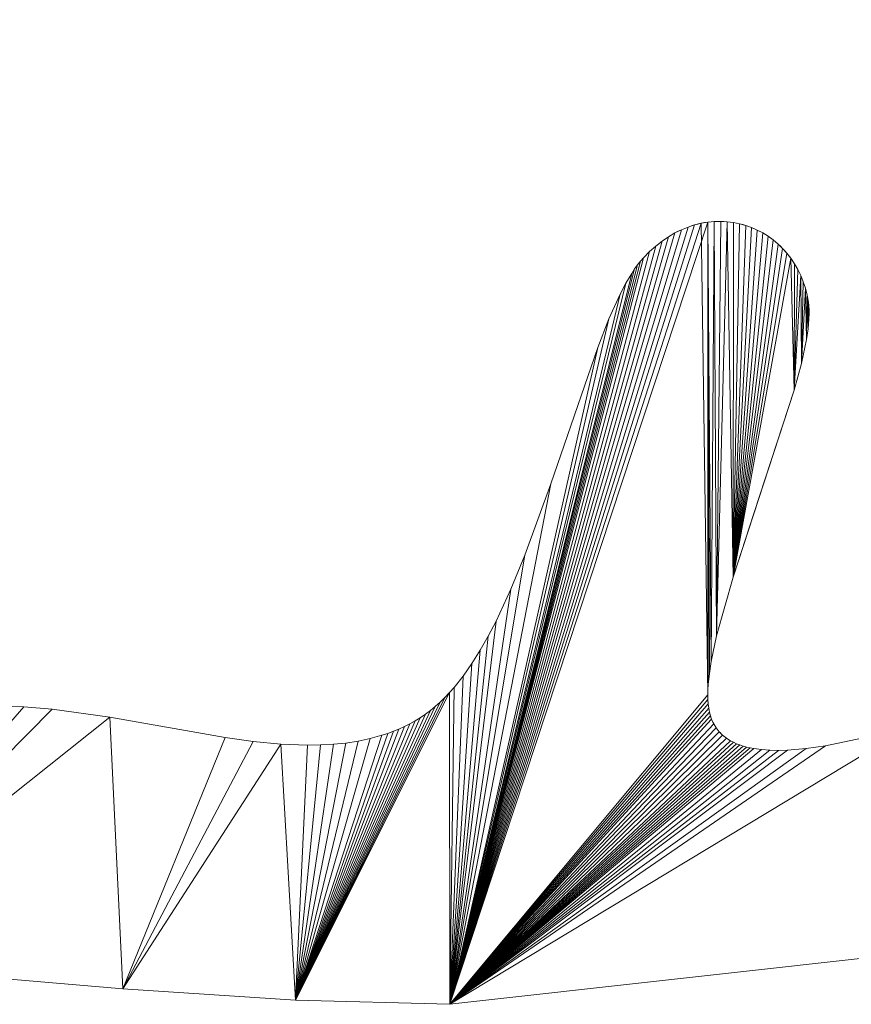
# Model space of a CAD drawing. Header units: metres. Extents: x -2.359 to -1.572, y -0.49 to -0.393.
# Tile 9 of 16: x -1.967 to -1.921, y -0.49 to -0.435. Entities that reach past the tile are written whole.
import ezdxf

# ---------------------------------------------------------------- set-up
doc = ezdxf.new("R2010")
doc.units = ezdxf.units.M
doc.header["$MEASUREMENT"] = 0
doc.layers.add('Nuovo_0', color=7, linetype='Continuous')

# ---------------------------------------------------------------- blocks, each defined once
blk = doc.blocks.new('Solaio_7257C077-7A11-4091-8013-4C8FC51DA4EE', base_point=(-2.06232, -0.483813))
at = {"layer": 'Nuovo_0', "lineweight": 0}
mesh = blk.add_polyface(dxfattribs=at)
corners = [(-1.982235, -0.412615, -0.088), (-1.992065, -0.412894, -0.088), (-1.984492, -0.400061, -0.088), (-1.940187, -0.413197, -0.088), (-1.940506, -0.39511, -0.088), (-1.938605, -0.413118, -0.088), (-1.93877, -0.395254, -0.088), (-1.93724, -0.413001, -0.088), (-1.936068, -0.412853, -0.088), (-1.937102, -0.395456, -0.088), (-1.935068, -0.412678, -0.088), (-1.934214, -0.412484, -0.088), (-1.933485, -0.412277, -0.088), (-1.933906, -0.395996, -0.088), (-1.932856, -0.412061, -0.088), (-1.932305, -0.411844, -0.088), (-1.984492, -0.400061), (-1.992065, -0.412894), (-1.982235, -0.412615), (-1.940506, -0.39511), (-1.940187, -0.413197), (-1.93877, -0.395254), (-1.938605, -0.413118), (-1.93724, -0.413001), (-1.937102, -0.395456), (-1.936068, -0.412853), (-1.935068, -0.412678), (-1.934214, -0.412484), (-1.933906, -0.395996), (-1.933485, -0.412277), (-1.932856, -0.412061), (-1.934834, -0.452966), (-1.934834, -0.452966, -0.088), (-1.937463, -0.460628, -0.088), (-1.937463, -0.460628), (-1.9342, -0.451359), (-1.9342, -0.451359, -0.088), (-1.933564, -0.449955), (-1.933564, -0.449955, -0.088), (-1.933242, -0.449341), (-1.933242, -0.449341, -0.088), (-1.932917, -0.448793), (-1.932917, -0.448793, -0.088), (-1.932753, -0.448546), (-1.932753, -0.448546, -0.088), (-1.932587, -0.448316), (-1.932587, -0.448316, -0.088)]
mesh.append_faces([[corners[k] for k in face] for face in [(31, 32, 33, 34), (35, 36, 32, 31), (37, 38, 36, 35), (39, 40, 38, 37), (41, 42, 40, 39), (43, 44, 42, 41), (45, 46, 44, 43), (29, 12, 14, 30), (27, 11, 12, 29), (26, 10, 11, 27), (25, 8, 10, 26), (23, 7, 8, 25), (22, 5, 7, 23), (20, 3, 5, 22), (18, 0, 3, 20)]], dxfattribs={"color": 7})
mesh.append_faces([[corners[k] for k in face] for face in [(16, 17, 18), (19, 18, 20), (21, 20, 22), (21, 22, 23), (24, 23, 25), (24, 25, 26), (24, 26, 27), (28, 27, 29), (28, 29, 30)]], dxfattribs={"vtx0": -1, "vtx2": -1, "color": 7})
mesh.append_faces([[corners[k] for k in face] for face in [(0, 1, 2), (3, 0, 4), (5, 3, 6), (7, 5, 6), (8, 7, 9), (10, 8, 9), (11, 10, 9), (12, 11, 13), (14, 12, 13), (15, 14, 13)]], dxfattribs={"vtx1": -1, "vtx2": -1, "color": 7})
mesh = blk.add_polyface(dxfattribs=at)
corners = [(-1.926233, -0.410881, -0.088), (-1.927045, -0.410795, -0.088), (-1.930788, -0.396649, -0.088), (-1.925431, -0.41101, -0.088), (-1.924633, -0.411176, -0.088), (-1.924274, -0.397967, -0.088), (-1.921377, -0.412062, -0.088), (-1.920622, -0.398472, -0.088), (-1.919633, -0.412544, -0.088), (-1.918641, -0.39865, -0.088), (-1.917755, -0.412979, -0.088), (-1.916752, -0.413161, -0.088), (-1.916535, -0.398766, -0.088), (-1.930788, -0.396649), (-1.927045, -0.410795), (-1.926233, -0.410881), (-1.925431, -0.41101), (-1.924633, -0.411176), (-1.924274, -0.397967), (-1.921377, -0.412062), (-1.920622, -0.398472), (-1.919633, -0.412544), (-1.918641, -0.39865), (-1.917755, -0.412979), (-1.916752, -0.413161), (-1.916535, -0.398766), (-1.927904, -0.445868), (-1.927904, -0.445868, -0.088), (-1.928086, -0.445869, -0.088), (-1.928086, -0.445869), (-1.927872, -0.410759), (-1.927872, -0.410759, -0.088)]
mesh.append_faces([[corners[k] for k in face] for face in [(18, 5, 2, 13), (20, 7, 5, 18), (22, 9, 7, 20), (25, 12, 9, 22), (26, 27, 28, 29), (23, 10, 11, 24), (21, 8, 10, 23), (19, 6, 8, 21), (17, 4, 6, 19), (16, 3, 4, 17), (15, 0, 3, 16), (14, 1, 0, 15), (30, 31, 1, 14)]], dxfattribs={"color": 7})
mesh.append_faces([[corners[k] for k in face] for face in [(4, 2, 5), (6, 5, 7), (8, 7, 9), (11, 9, 12), (13, 14, 15), (13, 15, 16), (13, 16, 17), (18, 17, 19), (20, 19, 21), (22, 21, 23), (22, 23, 24)]], dxfattribs={"vtx0": -1, "vtx2": -1, "color": 7})
mesh.append_faces([[corners[k] for k in face] for face in [(0, 1, 2), (3, 0, 2), (4, 3, 2), (6, 4, 5), (8, 6, 7), (10, 8, 9), (11, 10, 9), (18, 13, 17), (20, 18, 19), (22, 20, 21), (25, 22, 24)]], dxfattribs={"vtx1": -1, "vtx2": -1, "color": 7})
mesh = blk.add_polyface(dxfattribs=at)
corners = [(-1.928635, -0.472496, -0.088), (-1.929005, -0.445975, -0.088), (-1.928636, -0.445912, -0.088), (-1.928445, -0.470634, -0.088), (-1.928269, -0.445876, -0.088), (-1.928269, -0.445876), (-1.928636, -0.445912), (-1.928445, -0.470634), (-1.932421, -0.448106), (-1.932421, -0.448106, -0.088), (-1.932587, -0.448316, -0.088), (-1.932587, -0.448316), (-1.932253, -0.447915), (-1.932253, -0.447915, -0.088), (-1.931912, -0.44757), (-1.931912, -0.44757, -0.088), (-1.931564, -0.447259), (-1.931564, -0.447259, -0.088), (-1.931209, -0.446981), (-1.931209, -0.446981, -0.088), (-1.930849, -0.446736), (-1.930849, -0.446736, -0.088), (-1.930484, -0.446522), (-1.930484, -0.446522, -0.088), (-1.930301, -0.446427), (-1.930301, -0.446427, -0.088), (-1.930116, -0.44634), (-1.930116, -0.44634, -0.088), (-1.929932, -0.446261), (-1.929932, -0.446261, -0.088), (-1.929747, -0.446189), (-1.929747, -0.446189, -0.088), (-1.929561, -0.446125), (-1.929561, -0.446125, -0.088), (-1.929376, -0.446067), (-1.929376, -0.446067, -0.088), (-1.929191, -0.446018), (-1.929191, -0.446018, -0.088), (-1.929005, -0.445975), (-1.92882, -0.44594), (-1.92882, -0.44594, -0.088), (-1.928452, -0.445891), (-1.928452, -0.445891, -0.088), (-1.928086, -0.445869), (-1.928086, -0.445869, -0.088), (-1.928646, -0.410775), (-1.928646, -0.410775, -0.088), (-1.927872, -0.410759, -0.088), (-1.927872, -0.410759), (-1.92899, -0.4108), (-1.92899, -0.4108, -0.088), (-1.92931, -0.410837), (-1.92931, -0.410837, -0.088), (-1.929609, -0.410883), (-1.929609, -0.410883, -0.088), (-1.929889, -0.410939), (-1.929889, -0.410939, -0.088), (-1.930153, -0.411004), (-1.930153, -0.411004, -0.088), (-1.930404, -0.411076), (-1.930404, -0.411076, -0.088), (-1.93088, -0.41124), (-1.93088, -0.41124, -0.088), (-1.93134, -0.411427), (-1.93134, -0.411427, -0.088), (-1.932305, -0.411844), (-1.932305, -0.411844, -0.088), (-1.932856, -0.412061), (-1.932856, -0.412061, -0.088)]
mesh.append_faces([[corners[k] for k in face] for face in [(8, 9, 10, 11), (12, 13, 9, 8), (14, 15, 13, 12), (16, 17, 15, 14), (18, 19, 17, 16), (20, 21, 19, 18), (22, 23, 21, 20), (24, 25, 23, 22), (26, 27, 25, 24), (28, 29, 27, 26), (30, 31, 29, 28), (32, 33, 31, 30), (34, 35, 33, 32), (36, 37, 35, 34), (38, 1, 37, 36), (39, 40, 1, 38), (6, 2, 40, 39), (41, 42, 2, 6), (5, 4, 42, 41), (43, 44, 4, 5), (45, 46, 47, 48), (49, 50, 46, 45), (51, 52, 50, 49), (53, 54, 52, 51), (55, 56, 54, 53), (57, 58, 56, 55), (59, 60, 58, 57), (61, 62, 60, 59), (63, 64, 62, 61), (65, 66, 64, 63), (67, 68, 66, 65)]], dxfattribs={"color": 7})
mesh.append_faces([[corners[k] for k in face] for face in [(0, 1, 2), (3, 2, 4), (5, 6, 7)]], dxfattribs={"vtx0": -1, "vtx1": -1, "vtx2": -1, "color": 7})
mesh = blk.add_polyface(dxfattribs=at)
corners = [(-1.928139, -0.469176, -0.088), (-1.928269, -0.445876, -0.088), (-1.927904, -0.445868, -0.088), (-1.927545, -0.445887, -0.088), (-1.927214, -0.465884, -0.088), (-1.927191, -0.445931, -0.088), (-1.926843, -0.446001, -0.088), (-1.926503, -0.446095, -0.088), (-1.926171, -0.446213, -0.088), (-1.925849, -0.446355, -0.088), (-1.925539, -0.44652, -0.088), (-1.92524, -0.446706, -0.088), (-1.924953, -0.446914, -0.088), (-1.924681, -0.447142, -0.088), (-1.924424, -0.44739, -0.088), (-1.924184, -0.447658, -0.088), (-1.92396, -0.447945, -0.088), (-1.923771, -0.455361, -0.088), (-1.923369, -0.453855, -0.088), (-1.923404, -0.448909, -0.088), (-1.927904, -0.445868), (-1.928269, -0.445876), (-1.928139, -0.469176), (-1.927545, -0.445887), (-1.927214, -0.465884), (-1.926503, -0.446095), (-1.926843, -0.446001), (-1.926171, -0.446213), (-1.925849, -0.446355), (-1.925539, -0.44652), (-1.92524, -0.446706), (-1.924953, -0.446914), (-1.924681, -0.447142), (-1.924424, -0.44739), (-1.924184, -0.447658), (-1.92396, -0.447945), (-1.923771, -0.455361), (-1.923404, -0.448909), (-1.923369, -0.453855), (-1.923084, -0.452508, -0.088), (-1.923084, -0.452508), (-1.926042, -0.46231), (-1.926042, -0.46231, -0.088)]
mesh.append_faces([[corners[k] for k in face] for face in [(38, 18, 39, 40), (36, 17, 18, 38), (41, 42, 17, 36)]], dxfattribs={"color": 7})
mesh.append_faces([[corners[k] for k in face] for face in [(0, 1, 2), (0, 2, 3), (4, 5, 6), (4, 6, 7), (4, 7, 8), (4, 8, 9), (4, 9, 10), (4, 10, 11), (4, 11, 12), (4, 12, 13), (4, 13, 14), (4, 14, 15), (4, 15, 16), (17, 4, 16), (20, 21, 22), (23, 20, 22), (25, 26, 24), (27, 25, 24), (28, 27, 24), (29, 28, 24), (30, 29, 24), (31, 30, 24), (32, 31, 24), (33, 32, 24), (34, 33, 24), (35, 34, 24), (35, 24, 36)]], dxfattribs={"vtx0": -1, "vtx1": -1, "vtx2": -1, "color": 7})
mesh.append_faces([[corners[k] for k in face] for face in [(23, 22, 24), (37, 36, 38)]], dxfattribs={"vtx0": -1, "vtx2": -1, "color": 7})
mesh.append_faces([[corners[k] for k in face] for face in [(4, 0, 3), (18, 17, 19)]], dxfattribs={"vtx1": -1, "vtx2": -1, "color": 7})
mesh = blk.add_polyface(dxfattribs=at)
corners = [(-1.923755, -0.448249), (-1.92396, -0.447945), (-1.923771, -0.455361), (-1.927724, -0.445874), (-1.927724, -0.445874, -0.088), (-1.927904, -0.445868, -0.088), (-1.927904, -0.445868), (-1.927545, -0.445887), (-1.927545, -0.445887, -0.088), (-1.927367, -0.445906), (-1.927367, -0.445906, -0.088), (-1.927191, -0.445931), (-1.927191, -0.445931, -0.088), (-1.927016, -0.445963), (-1.927016, -0.445963, -0.088), (-1.926843, -0.446001), (-1.926843, -0.446001, -0.088), (-1.926672, -0.446045), (-1.926672, -0.446045, -0.088), (-1.926503, -0.446095), (-1.926503, -0.446095, -0.088), (-1.926336, -0.446151), (-1.926336, -0.446151, -0.088), (-1.926171, -0.446213), (-1.926171, -0.446213, -0.088), (-1.926009, -0.446281), (-1.926009, -0.446281, -0.088), (-1.925849, -0.446355), (-1.925849, -0.446355, -0.088), (-1.925693, -0.446435), (-1.925693, -0.446435, -0.088), (-1.925539, -0.44652), (-1.925539, -0.44652, -0.088), (-1.925387, -0.44661), (-1.925387, -0.44661, -0.088), (-1.92524, -0.446706), (-1.92524, -0.446706, -0.088), (-1.925095, -0.446807), (-1.925095, -0.446807, -0.088), (-1.924953, -0.446914), (-1.924953, -0.446914, -0.088), (-1.924815, -0.447025), (-1.924815, -0.447025, -0.088), (-1.924681, -0.447142), (-1.924681, -0.447142, -0.088), (-1.924551, -0.447264), (-1.924551, -0.447264, -0.088), (-1.924424, -0.44739), (-1.924424, -0.44739, -0.088), (-1.924302, -0.447522), (-1.924302, -0.447522, -0.088), (-1.924184, -0.447658), (-1.924184, -0.447658, -0.088), (-1.92407, -0.447799), (-1.92407, -0.447799, -0.088), (-1.92396, -0.447945, -0.088), (-1.923755, -0.448249, -0.088), (-1.923569, -0.448571), (-1.923569, -0.448571, -0.088), (-1.923404, -0.448909), (-1.923404, -0.448909, -0.088), (-1.92326, -0.449264), (-1.92326, -0.449264, -0.088), (-1.923139, -0.449634), (-1.923139, -0.449634, -0.088), (-1.923042, -0.450019), (-1.923042, -0.450019, -0.088), (-1.922969, -0.450417), (-1.922969, -0.450417, -0.088)]
mesh.append_faces([[corners[k] for k in face] for face in [(3, 4, 5, 6), (7, 8, 4, 3), (9, 10, 8, 7), (11, 12, 10, 9), (13, 14, 12, 11), (15, 16, 14, 13), (17, 18, 16, 15), (19, 20, 18, 17), (21, 22, 20, 19), (23, 24, 22, 21), (25, 26, 24, 23), (27, 28, 26, 25), (29, 30, 28, 27), (31, 32, 30, 29), (33, 34, 32, 31), (35, 36, 34, 33), (37, 38, 36, 35), (39, 40, 38, 37), (41, 42, 40, 39), (43, 44, 42, 41), (45, 46, 44, 43), (47, 48, 46, 45), (49, 50, 48, 47), (51, 52, 50, 49), (53, 54, 52, 51), (1, 55, 54, 53), (0, 56, 55, 1), (57, 58, 56, 0), (59, 60, 58, 57), (61, 62, 60, 59), (63, 64, 62, 61), (65, 66, 64, 63), (67, 68, 66, 65)]], dxfattribs={"color": 7})
mesh.append_faces([[corners[k] for k in face] for face in [(0, 1, 2)]], dxfattribs={"vtx1": -1, "vtx2": -1, "color": 7})
mesh = blk.add_polyface(dxfattribs=at)
corners = [(-1.943154, -0.489911, -0.088), (-1.932253, -0.447915, -0.088), (-1.931912, -0.44757, -0.088), (-1.931564, -0.447259, -0.088), (-1.931209, -0.446981, -0.088), (-1.930849, -0.446736, -0.088), (-1.930484, -0.446522, -0.088), (-1.930116, -0.44634, -0.088), (-1.929747, -0.446189, -0.088), (-1.929376, -0.446067, -0.088), (-1.929005, -0.445975, -0.088), (-1.928635, -0.472496, -0.088), (-1.928628, -0.472217, -0.088), (-1.928636, -0.445912, -0.088), (-1.928611, -0.471924, -0.088), (-1.928547, -0.471302, -0.088), (-1.932253, -0.447915), (-1.932421, -0.448106), (-1.943154, -0.489911), (-1.931912, -0.44757), (-1.931564, -0.447259), (-1.931209, -0.446981), (-1.930849, -0.446736), (-1.930484, -0.446522), (-1.930116, -0.44634), (-1.929747, -0.446189), (-1.929376, -0.446067), (-1.929005, -0.445975), (-1.928636, -0.445912), (-1.928635, -0.472496), (-1.928628, -0.472217), (-1.928611, -0.471924), (-1.928547, -0.471302), (-1.92863, -0.472762), (-1.92863, -0.472762, -0.088), (-1.928613, -0.473014), (-1.928613, -0.473014, -0.088), (-1.928585, -0.473251), (-1.928585, -0.473251, -0.088)]
mesh.append_faces([[corners[k] for k in face] for face in [(31, 14, 15, 32), (30, 12, 14, 31), (29, 11, 12, 30), (33, 34, 11, 29), (35, 36, 34, 33), (37, 38, 36, 35)]], dxfattribs={"color": 7})
mesh.append_faces([[corners[k] for k in face] for face in [(0, 6, 7), (0, 7, 8), (0, 8, 9), (0, 9, 10), (0, 10, 11), (24, 23, 18), (25, 24, 18), (26, 25, 18), (27, 26, 18), (28, 27, 18), (29, 28, 18)]], dxfattribs={"vtx0": -1, "vtx1": -1, "vtx2": -1, "color": 7})
mesh.append_faces([[corners[k] for k in face] for face in [(0, 1, 2), (0, 2, 3), (0, 3, 4), (0, 4, 5), (0, 5, 6), (28, 29, 30), (28, 30, 31), (28, 31, 32)]], dxfattribs={"vtx0": -1, "vtx2": -1, "color": 7})
mesh.append_faces([[corners[k] for k in face] for face in [(12, 11, 13), (14, 12, 13), (15, 14, 13), (16, 17, 18), (19, 16, 18), (20, 19, 18), (21, 20, 18), (22, 21, 18), (23, 22, 18)]], dxfattribs={"vtx1": -1, "vtx2": -1, "color": 7})
mesh = blk.add_polyface(dxfattribs=at)
corners = [(-1.928445, -0.470634, -0.088), (-1.928547, -0.471302, -0.088), (-1.928636, -0.445912, -0.088), (-1.928139, -0.469176, -0.088), (-1.928269, -0.445876, -0.088), (-1.928636, -0.445912), (-1.928547, -0.471302), (-1.928445, -0.470634), (-1.928269, -0.445876), (-1.928139, -0.469176), (-1.927214, -0.465884), (-1.927214, -0.465884, -0.088), (-1.926042, -0.46231, -0.088), (-1.926042, -0.46231), (-1.928545, -0.473473), (-1.928545, -0.473473, -0.088), (-1.928585, -0.473251, -0.088), (-1.928585, -0.473251), (-1.92852, -0.473578), (-1.92852, -0.473578, -0.088), (-1.928492, -0.473679), (-1.928492, -0.473679, -0.088), (-1.92846, -0.473776), (-1.92846, -0.473776, -0.088), (-1.928425, -0.473869), (-1.928425, -0.473869, -0.088), (-1.928387, -0.473959), (-1.928387, -0.473959, -0.088), (-1.928347, -0.474045), (-1.928347, -0.474045, -0.088), (-1.928304, -0.47413), (-1.928304, -0.47413, -0.088), (-1.928258, -0.474211), (-1.928258, -0.474211, -0.088), (-1.928209, -0.47429), (-1.928209, -0.47429, -0.088), (-1.928158, -0.474366), (-1.928158, -0.474366, -0.088), (-1.928105, -0.474439), (-1.928105, -0.474439, -0.088), (-1.928048, -0.47451), (-1.928048, -0.47451, -0.088), (-1.92799, -0.474579), (-1.92799, -0.474579, -0.088), (-1.927929, -0.474645), (-1.927929, -0.474645, -0.088), (-1.927865, -0.474708), (-1.927865, -0.474708, -0.088), (-1.927799, -0.474769), (-1.927799, -0.474769, -0.088), (-1.927731, -0.474828), (-1.927731, -0.474828, -0.088), (-1.927661, -0.474884), (-1.927661, -0.474884, -0.088), (-1.927588, -0.474938), (-1.927588, -0.474938, -0.088), (-1.927513, -0.47499), (-1.927513, -0.47499, -0.088), (-1.927357, -0.475086), (-1.927357, -0.475086, -0.088), (-1.927192, -0.475174), (-1.927192, -0.475174, -0.088), (-1.927019, -0.475253), (-1.927019, -0.475253, -0.088), (-1.926838, -0.475324), (-1.926838, -0.475324, -0.088), (-1.917476, -0.474416), (-1.917476, -0.474416, -0.088), (-1.922001, -0.475367, -0.088), (-1.922001, -0.475367), (-1.915397, -0.473966), (-1.915397, -0.473966, -0.088)]
mesh.append_faces([[corners[k] for k in face] for face in [(10, 11, 12, 13), (9, 3, 11, 10), (7, 0, 3, 9), (6, 1, 0, 7), (14, 15, 16, 17), (18, 19, 15, 14), (20, 21, 19, 18), (22, 23, 21, 20), (24, 25, 23, 22), (26, 27, 25, 24), (28, 29, 27, 26), (30, 31, 29, 28), (32, 33, 31, 30), (34, 35, 33, 32), (36, 37, 35, 34), (38, 39, 37, 36), (40, 41, 39, 38), (42, 43, 41, 40), (44, 45, 43, 42), (46, 47, 45, 44), (48, 49, 47, 46), (50, 51, 49, 48), (52, 53, 51, 50), (54, 55, 53, 52), (56, 57, 55, 54), (58, 59, 57, 56), (60, 61, 59, 58), (62, 63, 61, 60), (64, 65, 63, 62), (66, 67, 68, 69), (70, 71, 67, 66)]], dxfattribs={"color": 7})
mesh.append_faces([[corners[k] for k in face] for face in [(5, 6, 7), (8, 7, 9)]], dxfattribs={"vtx0": -1, "vtx2": -1, "color": 7})
mesh.append_faces([[corners[k] for k in face] for face in [(0, 1, 2), (3, 0, 4)]], dxfattribs={"vtx1": -1, "vtx2": -1, "color": 7})
mesh = blk.add_polyface(dxfattribs=at)
corners = [(-1.927214, -0.465884, -0.088), (-1.927545, -0.445887, -0.088), (-1.927191, -0.445931, -0.088), (-1.923771, -0.455361, -0.088), (-1.92396, -0.447945, -0.088), (-1.923755, -0.448249, -0.088), (-1.923569, -0.448571, -0.088), (-1.923404, -0.448909, -0.088), (-1.923369, -0.453855, -0.088), (-1.92326, -0.449264, -0.088), (-1.923139, -0.449634, -0.088), (-1.923084, -0.452508, -0.088), (-1.923042, -0.450019, -0.088), (-1.922994, -0.451904, -0.088), (-1.922969, -0.450417, -0.088), (-1.922945, -0.450628, -0.088), (-1.922942, -0.451351, -0.088), (-1.922932, -0.451095, -0.088), (-1.922933, -0.450854, -0.088), (-1.927191, -0.445931), (-1.927545, -0.445887), (-1.927214, -0.465884), (-1.926843, -0.446001), (-1.923569, -0.448571), (-1.923755, -0.448249), (-1.923771, -0.455361), (-1.923404, -0.448909), (-1.92326, -0.449264), (-1.923369, -0.453855), (-1.923139, -0.449634), (-1.923084, -0.452508), (-1.923042, -0.450019), (-1.922994, -0.451904), (-1.922969, -0.450417), (-1.922945, -0.450628), (-1.922942, -0.451351), (-1.922933, -0.450854), (-1.922932, -0.451095)]
mesh.append_faces([[corners[k] for k in face] for face in [(34, 15, 14, 33), (36, 18, 15, 34), (37, 17, 18, 36), (35, 16, 17, 37), (32, 13, 16, 35), (30, 11, 13, 32)]], dxfattribs={"color": 7})
mesh.append_faces([[corners[k] for k in face] for face in [(36, 35, 37)]], dxfattribs={"vtx0": -1, "color": 7})
mesh.append_faces([[corners[k] for k in face] for face in [(18, 16, 15)]], dxfattribs={"vtx0": -1, "vtx1": -1, "color": 7})
mesh.append_faces([[corners[k] for k in face] for face in [(0, 1, 2), (19, 20, 21), (22, 19, 21)]], dxfattribs={"vtx0": -1, "vtx1": -1, "vtx2": -1, "color": 7})
mesh.append_faces([[corners[k] for k in face] for face in [(3, 4, 5), (3, 5, 6), (3, 6, 7), (8, 7, 9), (8, 9, 10), (11, 10, 12), (13, 12, 14), (13, 14, 15), (29, 28, 30), (31, 30, 32), (34, 32, 35)]], dxfattribs={"vtx0": -1, "vtx2": -1, "color": 7})
mesh.append_faces([[corners[k] for k in face] for face in [(17, 16, 18)]], dxfattribs={"vtx1": -1, "color": 7})
mesh.append_faces([[corners[k] for k in face] for face in [(11, 8, 10), (13, 11, 12), (16, 13, 15), (23, 24, 25), (26, 23, 25), (27, 26, 28), (29, 27, 28), (31, 29, 30), (33, 31, 32), (34, 33, 32), (36, 34, 35)]], dxfattribs={"vtx1": -1, "vtx2": -1, "color": 7})
mesh = blk.add_polyface(dxfattribs=at)
corners = [(-1.943154, -0.489911, -0.088), (-1.938926, -0.464642, -0.088), (-1.937463, -0.460628, -0.088), (-1.934834, -0.452966, -0.088), (-1.9342, -0.451359, -0.088), (-1.933564, -0.449955, -0.088), (-1.933242, -0.449341, -0.088), (-1.932917, -0.448793, -0.088), (-1.932753, -0.448546, -0.088), (-1.932587, -0.448316, -0.088), (-1.932421, -0.448106, -0.088), (-1.932253, -0.447915, -0.088), (-1.938926, -0.464642), (-1.939717, -0.466556), (-1.943154, -0.489911), (-1.937463, -0.460628), (-1.934834, -0.452966), (-1.9342, -0.451359), (-1.933564, -0.449955), (-1.933242, -0.449341), (-1.932917, -0.448793), (-1.932753, -0.448546), (-1.932587, -0.448316), (-1.932421, -0.448106), (-1.944533, -0.473597), (-1.944533, -0.473597, -0.088), (-1.944821, -0.473788, -0.088), (-1.944821, -0.473788), (-1.944251, -0.473391), (-1.944251, -0.473391, -0.088), (-1.943974, -0.473165), (-1.943974, -0.473165, -0.088), (-1.943701, -0.472921), (-1.943701, -0.472921, -0.088), (-1.943434, -0.472659), (-1.943434, -0.472659, -0.088), (-1.943171, -0.472379), (-1.943171, -0.472379, -0.088), (-1.942912, -0.472084), (-1.942912, -0.472084, -0.088), (-1.942409, -0.471445), (-1.942409, -0.471445, -0.088), (-1.941922, -0.470748), (-1.941922, -0.470748, -0.088), (-1.941452, -0.469997), (-1.941452, -0.469997, -0.088), (-1.940997, -0.469197), (-1.940997, -0.469197, -0.088), (-1.940557, -0.468354), (-1.940557, -0.468354, -0.088), (-1.939717, -0.466556, -0.088)]
mesh.append_faces([[corners[k] for k in face] for face in [(24, 25, 26, 27), (28, 29, 25, 24), (30, 31, 29, 28), (32, 33, 31, 30), (34, 35, 33, 32), (36, 37, 35, 34), (38, 39, 37, 36), (40, 41, 39, 38), (42, 43, 41, 40), (44, 45, 43, 42), (46, 47, 45, 44), (48, 49, 47, 46), (13, 50, 49, 48), (12, 1, 50, 13), (15, 2, 1, 12)]], dxfattribs={"color": 7})
mesh.append_faces([[corners[k] for k in face] for face in [(0, 1, 2), (0, 2, 3), (0, 3, 4), (0, 4, 5), (0, 5, 6), (0, 6, 7), (0, 7, 8), (0, 8, 9), (0, 9, 10), (0, 10, 11)]], dxfattribs={"vtx0": -1, "vtx2": -1, "color": 7})
mesh.append_faces([[corners[k] for k in face] for face in [(12, 13, 14), (15, 12, 14), (16, 15, 14), (17, 16, 14), (18, 17, 14), (19, 18, 14), (20, 19, 14), (21, 20, 14), (22, 21, 14), (23, 22, 14)]], dxfattribs={"vtx1": -1, "vtx2": -1, "color": 7})
mesh = blk.add_polyface(dxfattribs=at)
corners = [(-1.951842, -0.489683, -0.088), (-1.944533, -0.473597, -0.088), (-1.944251, -0.473391, -0.088), (-1.943974, -0.473165, -0.088), (-1.943701, -0.472921, -0.088), (-1.943434, -0.472659, -0.088), (-1.943171, -0.472379, -0.088), (-1.943154, -0.489911, -0.088), (-1.942912, -0.472084, -0.088), (-1.942409, -0.471445, -0.088), (-1.941922, -0.470748, -0.088), (-1.941452, -0.469997, -0.088), (-1.940997, -0.469197, -0.088), (-1.940557, -0.468354, -0.088), (-1.939717, -0.466556, -0.088), (-1.938926, -0.464642, -0.088), (-1.944251, -0.473391), (-1.944533, -0.473597), (-1.951842, -0.489683), (-1.943974, -0.473165), (-1.943701, -0.472921), (-1.943434, -0.472659), (-1.943171, -0.472379), (-1.943154, -0.489911), (-1.942912, -0.472084), (-1.942409, -0.471445), (-1.941922, -0.470748), (-1.941452, -0.469997), (-1.940997, -0.469197), (-1.940557, -0.468354), (-1.939717, -0.466556), (-1.946655, -0.474673), (-1.946655, -0.474673, -0.088), (-1.946978, -0.47478, -0.088), (-1.946978, -0.47478), (-1.946337, -0.474554), (-1.946337, -0.474554, -0.088), (-1.946024, -0.474425), (-1.946024, -0.474425, -0.088), (-1.945715, -0.474284), (-1.945715, -0.474284, -0.088), (-1.945412, -0.474131), (-1.945412, -0.474131, -0.088), (-1.945113, -0.473966), (-1.945113, -0.473966, -0.088), (-1.944821, -0.473788), (-1.944821, -0.473788, -0.088)]
mesh.append_faces([[corners[k] for k in face] for face in [(31, 32, 33, 34), (35, 36, 32, 31), (37, 38, 36, 35), (39, 40, 38, 37), (41, 42, 40, 39), (43, 44, 42, 41), (45, 46, 44, 43)]], dxfattribs={"color": 7})
mesh.append_faces([[corners[k] for k in face] for face in [(0, 1, 2), (0, 2, 3), (0, 3, 4), (0, 4, 5), (0, 5, 6), (7, 6, 8), (7, 8, 9), (7, 9, 10), (7, 10, 11), (7, 11, 12), (7, 12, 13), (7, 13, 14), (7, 14, 15), (22, 18, 23)]], dxfattribs={"vtx0": -1, "vtx2": -1, "color": 7})
mesh.append_faces([[corners[k] for k in face] for face in [(7, 0, 6), (16, 17, 18), (19, 16, 18), (20, 19, 18), (21, 20, 18), (22, 21, 18), (24, 22, 23), (25, 24, 23), (26, 25, 23), (27, 26, 23), (28, 27, 23), (29, 28, 23), (30, 29, 23)]], dxfattribs={"vtx1": -1, "vtx2": -1, "color": 7})
mesh = blk.add_polyface(dxfattribs=at)
corners = [(-1.943154, -0.489911, -0.088), (-1.928635, -0.472496, -0.088), (-1.92863, -0.472762, -0.088), (-1.928613, -0.473014, -0.088), (-1.928585, -0.473251, -0.088), (-1.928545, -0.473473, -0.088), (-1.928492, -0.473679, -0.088), (-1.928425, -0.473869, -0.088), (-1.928304, -0.47413, -0.088), (-1.928158, -0.474366, -0.088), (-1.92799, -0.474579, -0.088), (-1.927799, -0.474769, -0.088), (-1.927588, -0.474938, -0.088), (-1.927357, -0.475086, -0.088), (-1.927192, -0.475174, -0.088), (-1.927019, -0.475253, -0.088), (-1.926838, -0.475324, -0.088), (-1.926649, -0.475386, -0.088), (-1.926454, -0.475441, -0.088), (-1.92863, -0.472762), (-1.928635, -0.472496), (-1.943154, -0.489911), (-1.928613, -0.473014), (-1.928585, -0.473251), (-1.928545, -0.473473), (-1.928492, -0.473679), (-1.928425, -0.473869), (-1.928304, -0.47413), (-1.928158, -0.474366), (-1.92799, -0.474579), (-1.927799, -0.474769), (-1.927588, -0.474938), (-1.927357, -0.475086), (-1.927192, -0.475174), (-1.927019, -0.475253), (-1.926838, -0.475324), (-1.926649, -0.475386), (-1.926454, -0.475441)]
mesh.append_faces([[corners[k] for k in face] for face in [(0, 5, 6), (0, 6, 7), (0, 7, 8), (0, 8, 9), (0, 9, 10), (0, 10, 11), (0, 11, 12), (0, 12, 13), (25, 24, 21), (26, 25, 21), (27, 26, 21), (28, 27, 21), (29, 28, 21), (30, 29, 21), (31, 30, 21), (32, 31, 21)]], dxfattribs={"vtx0": -1, "vtx1": -1, "vtx2": -1, "color": 7})
mesh.append_faces([[corners[k] for k in face] for face in [(0, 1, 2), (0, 2, 3), (0, 3, 4), (0, 4, 5), (0, 13, 14), (0, 14, 15), (0, 15, 16), (0, 16, 17), (0, 17, 18)]], dxfattribs={"vtx0": -1, "vtx2": -1, "color": 7})
mesh.append_faces([[corners[k] for k in face] for face in [(19, 20, 21), (22, 19, 21), (23, 22, 21), (24, 23, 21), (33, 32, 21), (34, 33, 21), (35, 34, 21), (36, 35, 21), (37, 36, 21)]], dxfattribs={"vtx1": -1, "vtx2": -1, "color": 7})
mesh = blk.add_polyface(dxfattribs=at)
corners = [(-1.979576, -0.487511, -0.088), (-1.986131, -0.486812, -0.088), (-1.993924, -0.474293, -0.088), (-1.9687, -0.47314, -0.088), (-1.967139, -0.473172, -0.088), (-1.965547, -0.473299, -0.088), (-1.962305, -0.473754, -0.088), (-1.961558, -0.489042, -0.088), (-1.955808, -0.474902, -0.088), (-1.954227, -0.47512, -0.088), (-1.952679, -0.47527, -0.088), (-1.951842, -0.489683, -0.088), (-1.951172, -0.475331, -0.088), (-1.950437, -0.475322, -0.088), (-1.993924, -0.474293), (-1.986131, -0.486812), (-1.979576, -0.487511), (-1.9687, -0.47314), (-1.967139, -0.473172), (-1.965547, -0.473299), (-1.962305, -0.473754), (-1.961558, -0.489042), (-1.955808, -0.474902), (-1.954227, -0.47512), (-1.952679, -0.47527), (-1.951842, -0.489683), (-1.951172, -0.475331)]
mesh.append_faces([[corners[k] for k in face] for face in [(21, 7, 11, 25), (16, 0, 7, 21), (15, 1, 0, 16), (17, 3, 2, 14), (18, 4, 3, 17), (19, 5, 4, 18), (20, 6, 5, 19), (22, 8, 6, 20), (23, 9, 8, 22), (24, 10, 9, 23), (26, 12, 10, 24)]], dxfattribs={"color": 7})
mesh.append_faces([[corners[k] for k in face] for face in [(0, 2, 3), (0, 3, 4), (0, 4, 5), (0, 5, 6), (7, 6, 8), (7, 8, 9), (7, 9, 10), (11, 10, 12), (11, 12, 13), (14, 15, 16), (20, 16, 21), (24, 21, 25)]], dxfattribs={"vtx0": -1, "vtx2": -1, "color": 7})
mesh.append_faces([[corners[k] for k in face] for face in [(0, 1, 2), (7, 0, 6), (11, 7, 10), (17, 14, 16), (18, 17, 16), (19, 18, 16), (20, 19, 16), (22, 20, 21), (23, 22, 21), (24, 23, 21), (26, 24, 25)]], dxfattribs={"vtx1": -1, "vtx2": -1, "color": 7})
mesh = blk.add_polyface(dxfattribs=at)
corners = [(-1.951842, -0.489683, -0.088), (-1.950437, -0.475322, -0.088), (-1.949714, -0.475283, -0.088), (-1.949006, -0.475212, -0.088), (-1.948314, -0.475106, -0.088), (-1.947637, -0.474963, -0.088), (-1.946978, -0.47478, -0.088), (-1.946655, -0.474673, -0.088), (-1.946337, -0.474554, -0.088), (-1.946024, -0.474425, -0.088), (-1.945715, -0.474284, -0.088), (-1.945412, -0.474131, -0.088), (-1.945113, -0.473966, -0.088), (-1.944821, -0.473788, -0.088), (-1.944533, -0.473597, -0.088), (-1.950437, -0.475322), (-1.951172, -0.475331), (-1.951842, -0.489683), (-1.949714, -0.475283), (-1.949006, -0.475212), (-1.948314, -0.475106), (-1.947637, -0.474963), (-1.946978, -0.47478), (-1.946655, -0.474673), (-1.946337, -0.474554), (-1.946024, -0.474425), (-1.945715, -0.474284), (-1.945412, -0.474131), (-1.945113, -0.473966), (-1.944821, -0.473788), (-1.944533, -0.473597), (-1.943154, -0.489911, -0.088), (-1.943154, -0.489911), (-1.951172, -0.475331, -0.088)]
mesh.append_faces([[corners[k] for k in face] for face in [(17, 0, 31, 32), (15, 1, 33, 16), (18, 2, 1, 15), (19, 3, 2, 18), (20, 4, 3, 19), (21, 5, 4, 20), (22, 6, 5, 21)]], dxfattribs={"color": 7})
mesh.append_faces([[corners[k] for k in face] for face in [(0, 1, 2), (0, 2, 3), (0, 3, 4), (0, 4, 5), (0, 5, 6), (0, 6, 7), (0, 7, 8), (0, 8, 9), (0, 9, 10), (0, 10, 11), (0, 11, 12), (0, 12, 13), (0, 13, 14)]], dxfattribs={"vtx0": -1, "vtx2": -1, "color": 7})
mesh.append_faces([[corners[k] for k in face] for face in [(15, 16, 17), (18, 15, 17), (19, 18, 17), (20, 19, 17), (21, 20, 17), (22, 21, 17), (23, 22, 17), (24, 23, 17), (25, 24, 17), (26, 25, 17), (27, 26, 17), (28, 27, 17), (29, 28, 17), (30, 29, 17)]], dxfattribs={"vtx1": -1, "vtx2": -1, "color": 7})
mesh = blk.add_polyface(dxfattribs=at)
corners = [(-1.943154, -0.489911, -0.088), (-1.926454, -0.475441, -0.088), (-1.926251, -0.475488, -0.088), (-1.926041, -0.475527, -0.088), (-1.925603, -0.475586, -0.088), (-1.925141, -0.475617, -0.088), (-1.924657, -0.475625, -0.088), (-1.924155, -0.47561, -0.088), (-1.923102, -0.475521, -0.088), (-1.922001, -0.475367, -0.088), (-1.917476, -0.474416, -0.088), (-1.917185, -0.487024, -0.088), (-1.915661, -0.487066, -0.088), (-1.926251, -0.475488), (-1.926454, -0.475441), (-1.943154, -0.489911), (-1.926041, -0.475527), (-1.925603, -0.475586), (-1.925141, -0.475617), (-1.924657, -0.475625), (-1.924155, -0.47561), (-1.923102, -0.475521), (-1.922001, -0.475367), (-1.917476, -0.474416), (-1.917185, -0.487024), (-1.915661, -0.487066), (-1.926649, -0.475386), (-1.926649, -0.475386, -0.088), (-1.926838, -0.475324, -0.088), (-1.926838, -0.475324)]
mesh.append_faces([[corners[k] for k in face] for face in [(24, 11, 12, 25), (15, 0, 11, 24), (26, 27, 28, 29), (14, 1, 27, 26), (13, 2, 1, 14), (16, 3, 2, 13), (17, 4, 3, 16), (18, 5, 4, 17), (19, 6, 5, 18), (20, 7, 6, 19), (21, 8, 7, 20), (22, 9, 8, 21)]], dxfattribs={"color": 7})
mesh.append_faces([[corners[k] for k in face] for face in [(0, 1, 2), (0, 2, 3), (0, 3, 4), (0, 4, 5), (0, 5, 6), (0, 6, 7), (0, 7, 8), (0, 8, 9), (0, 9, 10), (23, 15, 24), (23, 24, 25)]], dxfattribs={"vtx0": -1, "vtx2": -1, "color": 7})
mesh.append_faces([[corners[k] for k in face] for face in [(11, 0, 10), (12, 11, 10), (13, 14, 15), (16, 13, 15), (17, 16, 15), (18, 17, 15), (19, 18, 15), (20, 19, 15), (21, 20, 15), (22, 21, 15), (23, 22, 15)]], dxfattribs={"vtx1": -1, "vtx2": -1, "color": 7})

msp = doc.modelspace()

# ---------------------------------------------------------------- block references
at = {"layer": 'Nuovo_0', "color": 7, "linetype": 'Continuous', "lineweight": 18}
msp.add_blockref('Solaio_7257C077-7A11-4091-8013-4C8FC51DA4EE', (-2.06232, -0.483813), dxfattribs=at)

doc.saveas('drawing.dxf')
